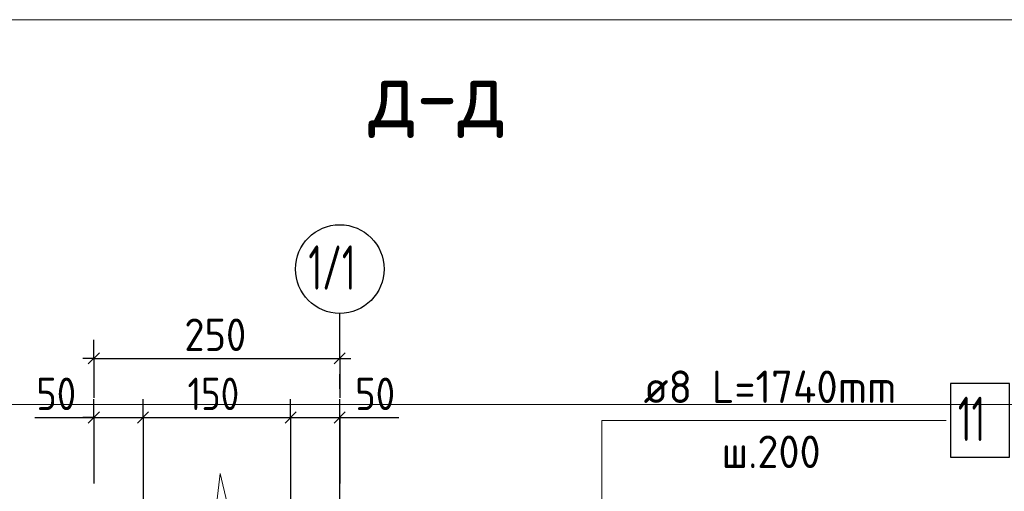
# Model space of a CAD drawing. Header units: millimetres. Extents: x 0 to 42000, y 0 to 29700.
# Tile 5 of 18: x 5136 to 11807, y 12158 to 15349. Entities that reach past the tile are written whole.
import ezdxf

# ---------------------------------------------------------------- set-up
doc = ezdxf.new("R2010")
doc.units = ezdxf.units.MM
doc.linetypes.add('______5', pattern=[1100, 800, -100, 100, -100])
for name, color, linetype, lineweight in [('Standard', 7, 'Continuous', 25), ('Заголовок чертежа', 7, 'Continuous', 25), ('Позиционная метка линия выноска', 7, 'Continuous', 13), ('Примечания', 7, 'Continuous', 13)]:
    doc.layers.add(name, color=color, linetype=linetype, lineweight=lineweight)
doc.layers.add('Оси', color=7, linetype='______5')
doc.layers.add('Размерная выноска', color=7, linetype='Continuous')
doc.layers.add('Стена Хомут', color=7, linetype='Continuous', lineweight=25, true_color=0x6e3c1e)
doc.styles.add('ISOCPEUR', font='txt')

msp = doc.modelspace()

# ---------------------------------------------------------------- linework, layer by layer
at = {"layer": 'Standard', "color": 7, "linetype": 'Continuous', "lineweight": -3, "transparency": 33554687}
for p, q in [((5638.2, 13057.1), (5638.2, 13182.1)), ((7304.8, 13057.1), (7304.8, 13182.1)), ((5638.2, 13057.1), (5563.2, 13057.1)), ((5638.2, 13057.1), (5638.2, 12932.1)), ((5638.2, 13057.1), (5638.2, 12790.5)), ((5638.2, 13057.1), (7304.8, 13057.1)), ((7304.8, 13057.1), (7304.8, 12932.1)), ((7304.8, 13057.1), (7304.8, 12790.5)), ((7304.8, 13057.1), (7379.8, 13057.1)), ((5638.2, 12657.1), (5638.2, 12782.1)), ((5971.5, 12657.1), (5971.5, 12782.1)), ((6971.5, 12657.1), (6971.5, 12782.1)), ((7304.8, 12657.1), (7304.8, 12782.1)), ((5638.2, 12657.1), (5563.2, 12657.1)), ((5638.2, 12657.1), (5638.2, 12532.1)), ((5638.2, 12657.1), (5638.2, 12211.2)), ((5638.2, 12657.1), (5971.5, 12657.1)), ((5971.5, 12657.1), (5971.5, 12532.1)), ((5971.5, 12657.1), (5971.5, 11777.9)), ((5971.5, 12657.1), (6971.5, 12657.1)), ((6971.5, 12657.1), (6971.5, 12532.1)), ((6971.5, 12657.1), (6971.5, 11777.9)), ((6971.5, 12657.1), (7304.8, 12657.1)), ((7304.8, 12657.1), (7304.8, 12532.1)), ((7304.8, 12657.1), (7304.8, 12211.2)), ((7304.8, 12657.1), (7379.8, 12657.1))]:
    msp.add_line(p, q, dxfattribs=at)
at = {"layer": 'Standard', "color": 7, "linetype": 'Continuous', "lineweight": 25, "transparency": 33554687}
for p, q in [((5600.7, 13019.6), (5675.7, 13094.6)), ((7267.3, 13019.6), (7342.3, 13094.6)), ((5600.7, 12619.6), (5675.7, 12694.6)), ((5934, 12619.6), (6009, 12694.6)), ((6934, 12619.6), (7009, 12694.6)), ((7267.3, 12619.6), (7342.3, 12694.6))]:
    msp.add_line(p, q, dxfattribs=at)
at = {"layer": 'Standard', "color": 7, "linetype": 'Continuous', "lineweight": 13, "transparency": 33554687}
msp.add_lwpolyline([(2000, 15349.2), (2000, 500), (16849.2, 500), (16849.2, 15349.2), (2000, 15349.2)], dxfattribs=at)
at = {"layer": 'Standard', "color": 254, "linetype": 'Continuous', "lineweight": 13, "true_color": 0xc4c4ff, "transparency": 33554687}
msp.add_lwpolyline([(3097.5, 7077.9), (13417.5, 7077.9), (13417.5, 12744.6), (3097.5, 12744.6), (3097.5, 7077.9)], dxfattribs=at)
at = {"layer": 'Оси', "color": 8, "linetype": '______5', "lineweight": -3, "transparency": 33554687}
msp.add_line((7304.8, 11950.8), (7304.8, 13361.9), dxfattribs=at)
at = {"layer": 'Оси', "color": 7, "linetype": 'Continuous', "lineweight": -3, "transparency": 33554687}
msp.add_circle((7304.8, 13661.9), 300, dxfattribs=at)
at = {"layer": 'Позиционная метка линия выноска', "color": 7, "linetype": 'Continuous', "lineweight": 13, "transparency": 33554687}
msp.add_lwpolyline([(11412.5, 12637.9), (9080.4, 12637.9), (9080.4, 10504.6)], dxfattribs=at)
at = {"layer": 'Примечания', "color": 7, "linetype": 'Continuous', "lineweight": 13, "transparency": 33554687}
for p, q in [((6448.2, 11877.9), (6494.8, 12277.9)), ((6494.8, 12277.9), (6541.5, 12077.9))]:
    msp.add_line(p, q, dxfattribs=at)
at = {"layer": 'Размерная выноска', "color": 7, "linetype": 'Continuous', "lineweight": -3, "transparency": 33554687}
for p, q in [((5238.2, 12657.1), (5638.2, 12657.1)), ((7304.8, 12657.1), (7704.8, 12657.1))]:
    msp.add_line(p, q, dxfattribs=at)
at = {"layer": 'Стена Хомут', "color": 7, "linetype": 'Continuous', "lineweight": 25, "transparency": 33554687}
msp.add_lwpolyline([(11442.5, 12387.9), (11842.5, 12387.9), (11842.5, 12887.9), (11442.5, 12887.9), (11442.5, 12387.9)], dxfattribs=at)

# ---------------------------------------------------------------- texts
at = {"layer": 'Standard', "color": 7, "linetype": 'Continuous', "lineweight": 25, "transparency": 33554687, "char_height": 220, "attachment_point": 7, "style": 'ISOCPEUR'}
for s, insert, width in [('\\W0.91;250', (6251.5, 13107.1), 561.988), ('\\W0.87;50', (5248, 12707.1), 403.924), ('\\W0.83;150', (6273.5, 12707.1), 508.571), ('\\W0.87;50', (7409, 12707.1), 403.932)]:
    msp.add_mtext(s, dxfattribs=dict(at, insert=insert, width=width))
at = {"layer": 'Заголовок чертежа', "color": 7, "linetype": 'Continuous', "lineweight": 50, "transparency": 33554687, "insert": (7499, 14548.7), "char_height": 450, "width": 1149.515, "attachment_point": 7, "style": 'ISOCPEUR'}
msp.add_mtext('\\W0.91;д-д', dxfattribs=at)
at = {"layer": 'Оси', "color": 7, "linetype": 'Continuous', "lineweight": 25, "transparency": 33554687, "insert": (7092.3, 13521.9), "char_height": 300, "width": 517.228, "attachment_point": 7, "style": 'ISOCPEUR'}
msp.add_mtext('\\W0.62;1/1', dxfattribs=at)
at = {"layer": 'Стена Хомут', "color": 7, "linetype": 'Continuous', "lineweight": 13, "transparency": 33554687, "attachment_point": 7, "style": 'ISOCPEUR'}
for s, insert, char_height, width in [('\\W0.96;ø8 L=1740mm ', (9363.4, 12755.2), 220, 2018.394), ('\\W0.62;11', (11492.5, 12497.9), 300, 393.75), ('\\W0.95;ш.200 ', (9891.4, 12315.2), 220, 962.122)]:
    msp.add_mtext(s, dxfattribs=dict(at, insert=insert, char_height=char_height, width=width))

doc.saveas('drawing.dxf')
